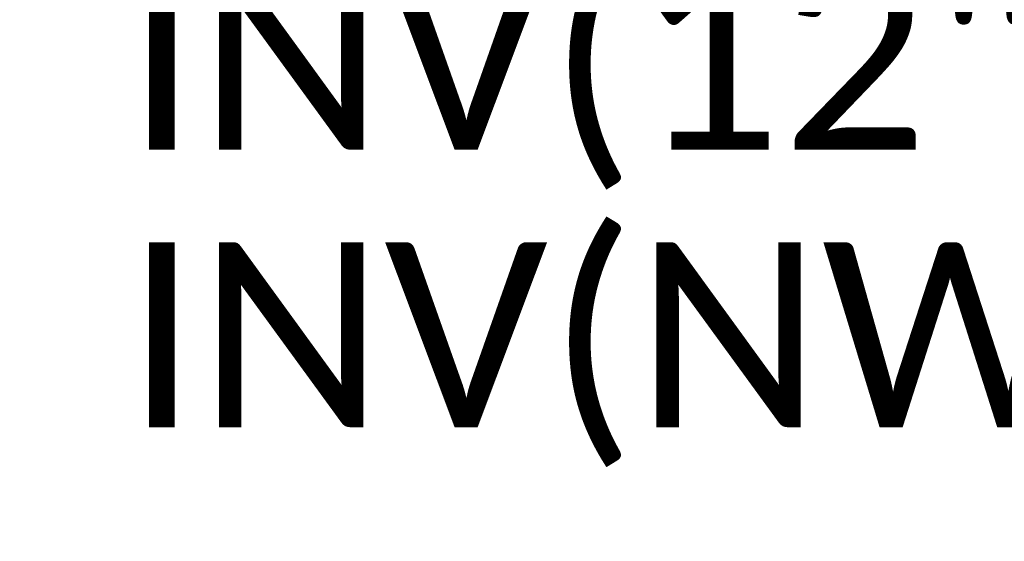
# Model space of a CAD drawing. Extents: x 413123 to 1465301, y 377724 to 504150.
# Tile 106 of 256: x 1463421 to 1463436, y 433151 to 433159. Entities that reach past the tile are written whole.
import ezdxf

# ---------------------------------------------------------------- set-up
doc = ezdxf.new("R2010")
doc.units = 0
doc.header["$MEASUREMENT"] = 0
for name, pattern in [('DGN Style 1', [8.732639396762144, 0.01453018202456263, -8.71810921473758]), ('DGN Style 3', [20.34225483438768, 14.53018202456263, -5.812072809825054]), ('teleex', [0])]:
    doc.linetypes.add(name, pattern=pattern)
for name, color, linetype, lineweight in [('DR_X_Text', 7, 'Continuous', 0), ('PV_X_Curb', 120, 'DGN Style 1', 0), ('PV_X_EOP', 7, 'DGN Style 3', 0), ('UT_X_Telecom', 30, 'teleex', 0)]:
    doc.layers.add(name, color=color, linetype=linetype, lineweight=lineweight)
doc.styles.add('X_Straight-Normal LS 0.50', font='calibril.ttf', dxfattribs={"height": 0.13999972})

msp = doc.modelspace()

# ---------------------------------------------------------------- linework, layer by layer
at = {"layer": 'PV_X_Curb'}
for points, knots in [([(1463694.730807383, 433042.1012902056, 573.2000085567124), (1463688.122071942, 433044.6665198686, 573.2117681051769), (1463681.5133365, 433047.2317495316, 573.2235276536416), (1463674.904601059, 433049.7969791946, 573.2352872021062), (1463669.906627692, 433051.7384291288, 573.2422034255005), (1463664.908654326, 433053.679879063, 573.249119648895), (1463659.910680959, 433055.6213289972, 573.2560358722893), (1463659.31440991, 433055.8530469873, 573.3282538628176), (1463658.718138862, 433056.0847649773, 573.400471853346), (1463658.121867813, 433056.3164829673, 573.4726898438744), (1463656.811811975, 433056.8455353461, 573.4691755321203), (1463655.501756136, 433057.3745877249, 573.4656612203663), (1463654.191700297, 433057.9036401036, 573.4621469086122), (1463647.078403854, 433060.7016199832, 573.4311409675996), (1463639.965107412, 433063.4995998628, 573.4001350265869), (1463632.851810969, 433066.2975797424, 573.3691290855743), (1463626.603526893, 433068.7760307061, 573.3262890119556), (1463620.355242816, 433071.25448167, 573.2834489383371), (1463614.10695874, 433073.7329326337, 573.2406088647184), (1463606.821724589, 433076.5483492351, 573.1778320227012), (1463599.536490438, 433079.3637658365, 573.1150551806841), (1463592.251256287, 433082.1791824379, 573.052278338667), (1463585.048675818, 433085.0513616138, 572.9767093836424), (1463577.846095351, 433087.9235407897, 572.901140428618), (1463570.643514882, 433090.7957199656, 572.8255714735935), (1463568.520856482, 433091.6009161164, 572.8136526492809), (1463566.398198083, 433092.4061122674, 572.8017338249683), (1463564.275539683, 433093.2113084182, 572.7898150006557), (1463563.658286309, 433093.4932407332, 572.723361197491), (1463563.041032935, 433093.7751730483, 572.6569073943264), (1463562.423779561, 433094.0571053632, 572.5904535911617), (1463557.897842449, 433095.8076798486, 572.5495712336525), (1463553.371905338, 433097.5582543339, 572.5086888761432), (1463548.845968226, 433099.3088288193, 572.4678065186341), (1463541.746736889, 433102.0973839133, 572.4116307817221), (1463534.647505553, 433104.8859390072, 572.3554550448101), (1463527.548274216, 433107.6744941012, 572.2992793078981), (1463527.099574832, 433107.8541490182, 572.3819727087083), (1463526.650875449, 433108.0338039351, 572.4646661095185), (1463526.202176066, 433108.2134588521, 572.5473595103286), (1463518.442801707, 433111.2934591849, 572.5872886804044), (1463510.683427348, 433114.3734595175, 572.6272178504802), (1463502.924052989, 433117.4534598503, 572.6671470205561), (1463495.101662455, 433120.5759616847, 572.6180249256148), (1463487.279271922, 433123.6984635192, 572.5689028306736), (1463479.456881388, 433126.8209653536, 572.5197807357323), (1463474.540841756, 433128.7396558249, 572.5305568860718), (1463469.624802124, 433130.6583462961, 572.5413330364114), (1463464.708762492, 433132.5770367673, 572.5521091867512), (1463464.15178183, 433132.7738995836, 572.4839343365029), (1463463.594801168, 433132.9707623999, 572.4157594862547), (1463463.037820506, 433133.1676252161, 572.3475846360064), (1463455.395093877, 433136.1460172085, 572.2965798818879), (1463447.752367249, 433139.1244092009, 572.2455751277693), (1463440.10964062, 433142.1028011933, 572.1945703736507), (1463439.463345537, 433142.3911085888, 572.2249332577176), (1463438.817050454, 433142.6794159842, 572.2552961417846), (1463438.170755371, 433142.9677233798, 572.2856590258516), (1463431.589276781, 433145.5431962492, 572.3185177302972), (1463425.007798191, 433148.1186691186, 572.351376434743), (1463418.4263196, 433150.6941419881, 572.3842351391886), (1463413.565512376, 433152.6091060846, 572.3506952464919), (1463408.704705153, 433154.5240701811, 572.3171553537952), (1463403.843897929, 433156.4390342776, 572.2836154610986), (1463402.295983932, 433157.0721267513, 572.2966227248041), (1463400.748069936, 433157.7052192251, 572.3096299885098), (1463399.20015594, 433158.3383116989, 572.3226372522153), (1463398.571326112, 433158.6030358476, 572.2531442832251), (1463397.942496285, 433158.8677599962, 572.1836513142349), (1463397.313666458, 433159.1324841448, 572.1141583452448), (1463389.499427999, 433162.1494767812, 572.1431257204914), (1463381.68518954, 433165.1664694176, 572.172093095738), (1463373.87095108, 433168.1834620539, 572.2010604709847), (1463373.202610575, 433168.4242856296, 572.2485422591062), (1463372.53427007, 433168.6651092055, 572.2960240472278), (1463371.865929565, 433168.9059327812, 572.3435058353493), (1463366.852918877, 433170.8940812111, 572.309207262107), (1463361.839908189, 433172.882229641, 572.2749086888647), (1463356.826897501, 433174.8703780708, 572.2406101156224), (1463350.263613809, 433177.4130764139, 572.2105829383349), (1463343.700330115, 433179.955774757, 572.1805557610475), (1463337.137046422, 433182.4984731, 572.1505285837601), (1463332.732110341, 433184.1753668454, 572.1399057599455), (1463328.327174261, 433185.8522605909, 572.129282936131), (1463323.922238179, 433187.5291543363, 572.1186601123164), (1463323.550514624, 433187.6736224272, 572.0672464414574), (1463323.17879107, 433187.8180905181, 572.0158327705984), (1463322.807067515, 433187.9625586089, 571.9644190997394), (1463314.242457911, 433191.4677850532, 571.9189611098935), (1463305.677848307, 433194.9730114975, 571.8735031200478), (1463297.113238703, 433198.4782379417, 571.8280451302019), (1463296.447798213, 433198.6498683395, 571.8729159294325), (1463295.782357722, 433198.8214987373, 571.917786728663), (1463295.116917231, 433198.9931291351, 571.9626575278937), (1463288.43623397, 433201.6173953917, 571.9595616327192), (1463281.755550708, 433204.2416616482, 571.9564657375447), (1463275.074867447, 433206.8659279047, 571.9533698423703), (1463270.698621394, 433208.5836220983, 571.955071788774), (1463266.322375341, 433210.3013162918, 571.9567737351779), (1463261.946129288, 433212.0190104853, 571.9584756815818), (1463261.255964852, 433212.2907585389, 571.8814296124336), (1463260.565800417, 433212.5625065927, 571.8043835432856), (1463259.875635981, 433212.8342546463, 571.7273374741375), (1463253.221984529, 433215.4661261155, 571.684237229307), (1463246.568333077, 433218.0979975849, 571.6411369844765), (1463239.914681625, 433220.7298690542, 571.5980367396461), (1463232.697418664, 433223.5591135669, 571.584901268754), (1463225.480155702, 433226.3883580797, 571.5717657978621), (1463218.262892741, 433229.2176025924, 571.5586303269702), (1463212.689928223, 433231.3845503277, 571.501804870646), (1463207.116963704, 433233.5514980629, 571.4449794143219), (1463201.543999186, 433235.7184457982, 571.3881539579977), (1463197.702392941, 433237.2969398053, 571.3824755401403), (1463193.860786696, 433238.8754338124, 571.376797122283), (1463190.01918045, 433240.4539278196, 571.3711187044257), (1463189.420555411, 433240.6641899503, 571.4587546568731), (1463188.821930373, 433240.874452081, 571.5463906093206), (1463188.223305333, 433241.0847142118, 571.6340265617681), (1463185.054584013, 433242.3131517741, 571.6250500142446), (1463181.885862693, 433243.5415893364, 571.6160734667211), (1463178.717141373, 433244.7700268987, 571.6070969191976), (1463171.181422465, 433247.7347391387, 571.5342143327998), (1463163.645703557, 433250.6994513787, 571.4613317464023), (1463156.10998465, 433253.6641636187, 571.3884491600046), (1463148.761307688, 433256.5197229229, 571.322577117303), (1463141.412630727, 433259.3752822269, 571.2567050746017), (1463134.063953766, 433262.2308415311, 571.1908330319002), (1463126.984343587, 433264.9936274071, 571.2120531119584), (1463119.904733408, 433267.756413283, 571.2332731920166), (1463112.82512323, 433270.519199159, 571.2544932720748), (1463106.948373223, 433272.8554993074, 571.272380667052), (1463101.071623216, 433275.1917994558, 571.290268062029), (1463095.19487321, 433277.5280996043, 571.3081554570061), (1463087.382378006, 433280.5556578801, 571.2445784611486), (1463079.569882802, 433283.583216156, 571.1810014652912), (1463071.757387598, 433286.6107744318, 571.1174244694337), (1463067.011834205, 433288.4980060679, 571.0790224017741), (1463062.266280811, 433290.385237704, 571.0406203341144), (1463057.520727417, 433292.27246934, 571.0022182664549), (1463052.596696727, 433294.1302708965, 570.9741905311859), (1463047.672666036, 433295.988072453, 570.946162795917), (1463042.748635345, 433297.8458740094, 570.9181350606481), (1463040.996474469, 433298.028892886, 570.6600759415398), (1463037.884741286, 433298.0614564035, 570.3732611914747), (1463033.533792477, 433297.4811137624, 570.213053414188), (1463028.578927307, 433295.8351240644, 570.8846791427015), (1463025.750437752, 433293.3300609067, 570.5443428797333), (1463024.222435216, 433291.00068514, 570.5092220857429), (1463023.412434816, 433289.7658735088, 570.490604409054), (1463022.602434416, 433288.5310618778, 570.4719867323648), (1463021.792434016, 433287.2962502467, 570.4533690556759), (1463021.001432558, 433285.3732457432, 570.5012869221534), (1463020.2104311, 433283.4502412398, 570.549204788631), (1463019.419429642, 433281.5272367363, 570.5971226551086), (1463018.531487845, 433279.3825151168, 570.6481372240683), (1463017.643546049, 433277.2377934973, 570.6991517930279), (1463016.755604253, 433275.0930718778, 570.7501663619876), (1463014.741467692, 433270.0950215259, 570.9656913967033), (1463012.727331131, 433265.096971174, 571.181216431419), (1463010.71319457, 433260.0989208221, 571.3967414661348)], [0, 0, 0, 0, 0.01923076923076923, 0.01923076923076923, 0.01923076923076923, 0.03846153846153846, 0.03846153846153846, 0.03846153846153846, 0.05769230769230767, 0.05769230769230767, 0.05769230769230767, 0.07692307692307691, 0.07692307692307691, 0.07692307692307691, 0.09615384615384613, 0.09615384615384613, 0.09615384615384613, 0.1153846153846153, 0.1153846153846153, 0.1153846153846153, 0.1346153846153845, 0.1346153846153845, 0.1346153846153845, 0.1538461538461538, 0.1538461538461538, 0.1538461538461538, 0.1730769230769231, 0.1730769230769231, 0.1730769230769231, 0.1923076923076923, 0.1923076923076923, 0.1923076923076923, 0.2115384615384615, 0.2115384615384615, 0.2115384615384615, 0.2307692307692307, 0.2307692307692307, 0.2307692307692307, 0.25, 0.25, 0.25, 0.269230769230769, 0.269230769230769, 0.269230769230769, 0.2884615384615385, 0.2884615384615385, 0.2884615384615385, 0.3076923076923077, 0.3076923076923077, 0.3076923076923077, 0.3269230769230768, 0.3269230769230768, 0.3269230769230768, 0.3461538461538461, 0.3461538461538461, 0.3461538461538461, 0.3653846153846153, 0.3653846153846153, 0.3653846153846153, 0.3846153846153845, 0.3846153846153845, 0.3846153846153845, 0.4038461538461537, 0.4038461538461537, 0.4038461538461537, 0.423076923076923, 0.423076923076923, 0.423076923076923, 0.4423076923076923, 0.4423076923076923, 0.4423076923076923, 0.4615384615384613, 0.4615384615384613, 0.4615384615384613, 0.4807692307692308, 0.4807692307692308, 0.4807692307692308, 0.5, 0.5, 0.5, 0.5192307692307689, 0.5192307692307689, 0.5192307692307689, 0.538461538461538, 0.538461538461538, 0.538461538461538, 0.5576923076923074, 0.5576923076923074, 0.5576923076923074, 0.576923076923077, 0.576923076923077, 0.576923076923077, 0.5961538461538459, 0.5961538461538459, 0.5961538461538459, 0.6153846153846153, 0.6153846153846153, 0.6153846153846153, 0.6346153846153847, 0.6346153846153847, 0.6346153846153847, 0.6538461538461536, 0.6538461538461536, 0.6538461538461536, 0.673076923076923, 0.673076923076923, 0.673076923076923, 0.6923076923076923, 0.6923076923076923, 0.6923076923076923, 0.7115384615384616, 0.7115384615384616, 0.7115384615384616, 0.7307692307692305, 0.7307692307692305, 0.7307692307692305, 0.7499999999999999, 0.7499999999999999, 0.7499999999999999, 0.7692307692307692, 0.7692307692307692, 0.7692307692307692, 0.7884615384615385, 0.7884615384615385, 0.7884615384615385, 0.8076923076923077, 0.8076923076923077, 0.8076923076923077, 0.826923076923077, 0.826923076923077, 0.826923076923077, 0.846153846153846, 0.846153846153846, 0.846153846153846, 0.8653846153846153, 0.8653846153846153, 0.8653846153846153, 0.8846153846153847, 0.8846153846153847, 0.8846153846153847, 0.9038461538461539, 0.9038461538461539, 0.9038461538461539, 0.9087225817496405, 0.9125585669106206, 0.9159702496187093, 0.9230769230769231, 0.9230769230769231, 0.9230769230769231, 0.9423076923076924, 0.9423076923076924, 0.9423076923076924, 0.9615384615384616, 0.9615384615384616, 0.9615384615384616, 0.9807692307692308, 0.9807692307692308, 0.9807692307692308, 1, 1, 1, 1]), ([(1464212.130625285, 432930.1921386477, 574.8569475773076), (1464211.309927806, 432926.6717508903, 574.8043550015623), (1464208.620583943, 432919.4336842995, 574.59247811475), (1464203.942792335, 432911.4759950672, 574.9755149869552), (1464198.528113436, 432907.065000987, 574.3013993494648), (1464195.129930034, 432904.9843538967, 574.1567793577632), (1464190.424056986, 432902.8821727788, 574.9491376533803), (1464184.484657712, 432901.1540257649, 574.5405969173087), (1464177.178004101, 432901.5982480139, 574.618938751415), (1464172.360644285, 432902.5498269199, 574.540636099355), (1464170.098213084, 432903.4430988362, 574.5563680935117), (1464162.859082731, 432906.3013125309, 574.606705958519), (1464155.619952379, 432909.1595262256, 574.6570438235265), (1464148.380822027, 432912.0177399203, 574.7073816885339), (1464141.151301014, 432914.8902431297, 574.7073216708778), (1464133.92178, 432917.7627463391, 574.7072616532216), (1464126.692258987, 432920.6352495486, 574.7072016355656), (1464118.299673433, 432923.8963305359, 574.7083911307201), (1464109.907087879, 432927.1574115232, 574.7095806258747), (1464101.514502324, 432930.4184925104, 574.7107701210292), (1464094.565360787, 432933.130540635, 574.7407559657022), (1464087.61621925, 432935.8425887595, 574.7707418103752), (1464080.667077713, 432938.554636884, 574.8007276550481), (1464073.934937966, 432941.2263393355, 574.8213669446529), (1464067.202798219, 432943.898041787, 574.8420062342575), (1464060.470658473, 432946.5697442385, 574.8626455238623), (1464057.576627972, 432947.7186628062, 574.8432796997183), (1464054.682597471, 432948.8675813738, 574.8239138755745), (1464051.788566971, 432950.0164999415, 574.8045480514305), (1464048.178118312, 432951.4627468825, 574.7485807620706), (1464044.567669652, 432952.9089938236, 574.6926134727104), (1464040.957220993, 432954.3552407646, 574.6366461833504), (1464036.026248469, 432956.2655431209, 574.6576247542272), (1464031.095275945, 432958.1758454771, 574.6786033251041), (1464026.164303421, 432960.0861478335, 574.6995818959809), (1464025.481248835, 432960.3621999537, 574.7846270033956), (1464024.798194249, 432960.6382520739, 574.8696721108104), (1464024.115139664, 432960.9143041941, 574.9547172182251), (1464019.953009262, 432962.5411523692, 574.9621940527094), (1464015.790878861, 432964.1680005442, 574.9696708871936), (1464011.628748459, 432965.7948487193, 574.977147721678), (1464011.04864364, 432966.0149524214, 574.8862879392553), (1464010.46853882, 432966.2350561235, 574.7954281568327), (1464009.888434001, 432966.4551598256, 574.7045683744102), (1464003.274891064, 432969.0729880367, 574.7150542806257), (1463996.661348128, 432971.6908162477, 574.7255401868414), (1463990.047805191, 432974.3086444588, 574.736026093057), (1463988.669673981, 432974.8809759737, 574.7338566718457), (1463987.29154277, 432975.4533074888, 574.7316872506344), (1463985.91341156, 432976.0256390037, 574.7295178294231), (1463985.302306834, 432976.2580753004, 574.8215004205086), (1463984.691202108, 432976.4905115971, 574.9134830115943), (1463984.080097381, 432976.7229478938, 575.0054656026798), (1463979.817419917, 432978.3858828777, 575.0066354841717), (1463975.554742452, 432980.0488178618, 575.0078053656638), (1463971.292064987, 432981.7117528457, 575.0089752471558), (1463963.356387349, 432984.9149377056, 575.0146263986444), (1463955.420709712, 432988.1181225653, 575.0202775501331), (1463947.485032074, 432991.3213074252, 575.0259287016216), (1463941.290077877, 432993.6868748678, 575.0083102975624), (1463935.095123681, 432996.0524423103, 574.990691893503), (1463928.900169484, 432998.4180097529, 574.9730734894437), (1463921.313287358, 433001.3706240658, 574.974915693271), (1463913.726405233, 433004.3232383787, 574.9767578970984), (1463906.139523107, 433007.2758526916, 574.9786001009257), (1463898.560596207, 433010.2391392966, 574.9626699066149), (1463890.981669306, 433013.2024259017, 574.9467397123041), (1463883.402742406, 433016.1657125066, 574.9308095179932), (1463881.345594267, 433016.9902447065, 574.9117253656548), (1463879.288446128, 433017.8147769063, 574.8926412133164), (1463877.231297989, 433018.6393091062, 574.8735570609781), (1463876.686567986, 433018.90836837, 574.7907628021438), (1463876.141837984, 433019.1774276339, 574.7079685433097), (1463875.597107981, 433019.4464868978, 574.6251742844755), (1463866.491552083, 433023.0102079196, 574.5286453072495), (1463857.385996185, 433026.5739289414, 574.4321163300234), (1463848.280440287, 433030.1376499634, 574.3355873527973), (1463842.273435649, 433032.5433451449, 574.290891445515), (1463836.26643101, 433034.9490403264, 574.2461955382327), (1463830.259426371, 433037.354735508, 574.2014996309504), (1463827.706954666, 433038.3596743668, 574.2016278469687), (1463825.154482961, 433039.3646132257, 574.2017560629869), (1463822.602011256, 433040.3695520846, 574.2018842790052), (1463822.273060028, 433040.5216812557, 574.2449460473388), (1463821.9441088, 433040.673810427, 574.2880078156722), (1463821.615157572, 433040.8259395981, 574.3310695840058), (1463814.081882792, 433043.8160048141, 574.2658061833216), (1463806.548608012, 433046.8060700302, 574.2005427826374), (1463799.015333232, 433049.7961352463, 574.1352793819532), (1463790.881392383, 433052.9784830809, 574.0409375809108), (1463782.747451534, 433056.1608309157, 573.9465957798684), (1463774.613510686, 433059.3431787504, 573.8522539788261), (1463767.30279864, 433062.1866842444, 573.7907467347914), (1463759.992086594, 433065.0301897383, 573.7292394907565), (1463752.681374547, 433067.8736952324, 573.6677322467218), (1463745.746627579, 433070.6484046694, 573.6115134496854), (1463738.81188061, 433073.4231141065, 573.5552946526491), (1463731.877133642, 433076.1978235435, 573.4990758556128), (1463723.920721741, 433079.269784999, 573.4558768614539), (1463715.96430984, 433082.3417464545, 573.412677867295), (1463708.007897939, 433085.4137079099, 573.3694788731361), (1463699.705494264, 433088.6982952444, 573.2960693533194), (1463691.40309059, 433091.9828825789, 573.2226598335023), (1463683.100686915, 433095.2674699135, 573.1492503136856), (1463675.369218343, 433098.3176278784, 573.0764007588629), (1463667.637749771, 433101.3677858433, 573.0035512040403), (1463659.906281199, 433104.4179438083, 572.9307016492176), (1463654.180695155, 433106.6960611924, 572.8929602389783), (1463648.455109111, 433108.9741785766, 572.855218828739), (1463642.729523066, 433111.2522959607, 572.8174774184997), (1463634.990870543, 433114.2968556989, 572.7735525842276), (1463627.252218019, 433117.3414154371, 572.7296277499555), (1463619.513565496, 433120.3859751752, 572.6857029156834), (1463610.349498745, 433123.93395352, 572.6620255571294), (1463601.185431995, 433127.4819318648, 572.6383481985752), (1463592.021365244, 433131.0299102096, 572.6146708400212), (1463584.379899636, 433134.0860580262, 572.5703305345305), (1463576.738434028, 433137.1422058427, 572.5259902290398), (1463569.096968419, 433140.1983536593, 572.4816499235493), (1463560.424944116, 433143.6374746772, 572.4263088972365), (1463551.752919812, 433147.0765956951, 572.3709678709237), (1463543.080895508, 433150.5157167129, 572.315626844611), (1463535.024004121, 433153.6725581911, 572.2917231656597), (1463526.967112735, 433156.8293996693, 572.2678194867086), (1463518.910221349, 433159.9862411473, 572.2439158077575), (1463505.273646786, 433165.3724393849, 572.2223349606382), (1463491.637072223, 433170.7586376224, 572.2007541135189), (1463478.00049766, 433176.1448358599, 572.1791732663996), (1463470.02998399, 433179.2607996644, 572.1634328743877), (1463462.05947032, 433182.3767634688, 572.1476924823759), (1463454.08895665, 433185.4927272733, 572.1319520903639), (1463447.976240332, 433187.9013968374, 572.1084402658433), (1463441.863524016, 433190.3100664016, 572.084928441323), (1463435.750807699, 433192.7187359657, 572.0614166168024), (1463430.533446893, 433194.7109056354, 572.0246570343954), (1463425.316086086, 433196.703075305, 571.9878974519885), (1463420.098725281, 433198.6952449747, 571.9511378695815), (1463420.088321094, 433198.7497997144, 571.9601351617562), (1463420.077916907, 433198.804354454, 571.9691324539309), (1463420.067512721, 433198.8589091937, 571.9781297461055)], [0, 0, 0, 0, 0.004233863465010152, 0.009367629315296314, 0.01063404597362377, 0.01259545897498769, 0.01409081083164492, 0.01684419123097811, 0.01986488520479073, 0.02272727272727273, 0.02272727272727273, 0.02272727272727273, 0.04545454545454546, 0.04545454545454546, 0.04545454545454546, 0.06818181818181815, 0.06818181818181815, 0.06818181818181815, 0.09090909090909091, 0.09090909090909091, 0.09090909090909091, 0.1136363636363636, 0.1136363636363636, 0.1136363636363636, 0.1363636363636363, 0.1363636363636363, 0.1363636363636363, 0.159090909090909, 0.159090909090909, 0.159090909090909, 0.1818181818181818, 0.1818181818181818, 0.1818181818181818, 0.2045454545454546, 0.2045454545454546, 0.2045454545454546, 0.2272727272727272, 0.2272727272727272, 0.2272727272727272, 0.2499999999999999, 0.2499999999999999, 0.2499999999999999, 0.2727272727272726, 0.2727272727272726, 0.2727272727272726, 0.2954545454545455, 0.2954545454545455, 0.2954545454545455, 0.3181818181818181, 0.3181818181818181, 0.3181818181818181, 0.3409090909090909, 0.3409090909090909, 0.3409090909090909, 0.3636363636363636, 0.3636363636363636, 0.3636363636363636, 0.3863636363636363, 0.3863636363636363, 0.3863636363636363, 0.4090909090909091, 0.4090909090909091, 0.4090909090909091, 0.4318181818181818, 0.4318181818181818, 0.4318181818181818, 0.4545454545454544, 0.4545454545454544, 0.4545454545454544, 0.4772727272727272, 0.4772727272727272, 0.4772727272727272, 0.4999999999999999, 0.4999999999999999, 0.4999999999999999, 0.5227272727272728, 0.5227272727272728, 0.5227272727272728, 0.5454545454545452, 0.5454545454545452, 0.5454545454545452, 0.5681818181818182, 0.5681818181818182, 0.5681818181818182, 0.5909090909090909, 0.5909090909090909, 0.5909090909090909, 0.6136363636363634, 0.6136363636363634, 0.6136363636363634, 0.6363636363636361, 0.6363636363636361, 0.6363636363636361, 0.6590909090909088, 0.6590909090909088, 0.6590909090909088, 0.6818181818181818, 0.6818181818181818, 0.6818181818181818, 0.7045454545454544, 0.7045454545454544, 0.7045454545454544, 0.7272727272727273, 0.7272727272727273, 0.7272727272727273, 0.75, 0.75, 0.75, 0.7727272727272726, 0.7727272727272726, 0.7727272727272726, 0.7954545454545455, 0.7954545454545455, 0.7954545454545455, 0.8181818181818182, 0.8181818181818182, 0.8181818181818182, 0.8409090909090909, 0.8409090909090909, 0.8409090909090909, 0.8636363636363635, 0.8636363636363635, 0.8636363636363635, 0.8863636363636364, 0.8863636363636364, 0.8863636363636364, 0.9090909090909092, 0.9090909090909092, 0.9090909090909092, 0.9318181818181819, 0.9318181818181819, 0.9318181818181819, 0.9545454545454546, 0.9545454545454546, 0.9545454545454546, 0.9772727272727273, 0.9772727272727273, 0.9772727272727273, 1, 1, 1, 1])]:
    msp.add_open_spline(points, degree=3, knots=knots, dxfattribs=at)
at = {"layer": 'PV_X_EOP'}
for points, knots in [([(1463695.37345491, 433042.3269481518, 573.2056029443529), (1463695.118355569, 433042.4173281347, 573.1929567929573), (1463694.863256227, 433042.5077081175, 573.1803106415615), (1463694.608156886, 433042.5980881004, 573.1676644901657), (1463688.127196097, 433045.133574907, 573.1638691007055), (1463681.646235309, 433047.6690617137, 573.1600737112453), (1463675.165274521, 433050.2045485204, 573.1562783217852), (1463668.255959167, 433052.9440202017, 573.1540820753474), (1463661.346643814, 433055.6834918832, 573.1518858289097), (1463654.437328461, 433058.4229635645, 573.149689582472), (1463647.338400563, 433061.2071824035, 573.1301154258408), (1463640.239472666, 433063.9914012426, 573.1105412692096), (1463633.140544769, 433066.7756200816, 573.0909671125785), (1463626.823799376, 433069.2202639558, 573.0453158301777), (1463620.507053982, 433071.6649078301, 572.999664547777), (1463614.190308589, 433074.1095517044, 572.9540132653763), (1463606.930945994, 433076.9629614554, 572.8967218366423), (1463599.671583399, 433079.8163712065, 572.8394304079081), (1463592.412220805, 433082.6697809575, 572.7821389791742), (1463585.208613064, 433085.5359198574, 572.7224006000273), (1463578.005005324, 433088.4020587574, 572.6626622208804), (1463570.801397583, 433091.2681976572, 572.6029238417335), (1463563.539543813, 433094.1288766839, 572.5195568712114), (1463556.277690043, 433096.9895557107, 572.4361899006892), (1463549.015836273, 433099.8502347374, 572.3528229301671), (1463541.464235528, 433102.896740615, 572.3143753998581), (1463533.912634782, 433105.9432464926, 572.2759278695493), (1463526.361034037, 433108.9897523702, 572.2374803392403), (1463524.510466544, 433109.6486739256, 572.222419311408), (1463522.659899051, 433110.307595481, 572.2073582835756), (1463520.809331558, 433110.9665170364, 572.1922972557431), (1463520.996148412, 433111.478044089, 572.2051758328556), (1463521.182965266, 433111.9895711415, 572.2180544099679), (1463521.36978212, 433112.5010981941, 572.2309329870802), (1463520.520611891, 433112.8412018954, 572.2365752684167), (1463519.671441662, 433113.1813055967, 572.2422175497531), (1463518.822271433, 433113.5214092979, 572.2478598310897), (1463518.644435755, 433113.0349413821, 572.2388127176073), (1463518.466600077, 433112.5484734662, 572.229765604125), (1463518.288764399, 433112.0620055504, 572.2207184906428), (1463514.835464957, 433113.4033588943, 572.2367800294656), (1463511.382165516, 433114.7447122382, 572.2528415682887), (1463507.928866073, 433116.0860655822, 572.2689031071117), (1463493.594865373, 433121.7420238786, 572.2482959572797), (1463479.260864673, 433127.3979821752, 572.2276888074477), (1463464.926863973, 433133.0539404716, 572.2070816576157), (1463449.455525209, 433139.0728186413, 572.1640707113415), (1463433.984186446, 433145.0916968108, 572.1210597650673), (1463418.512847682, 433151.1105749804, 572.0780488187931), (1463413.328996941, 433153.1553309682, 572.0135393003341), (1463408.145146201, 433155.200086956, 571.9490297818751), (1463402.961295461, 433157.2448429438, 571.8845202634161), (1463403.132465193, 433157.7716799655, 571.9190447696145), (1463403.303634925, 433158.2985169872, 571.953569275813), (1463403.474804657, 433158.825354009, 571.9880937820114), (1463402.600267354, 433159.1613721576, 571.9863420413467), (1463401.725730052, 433159.4973903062, 571.984590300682), (1463400.851192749, 433159.8334084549, 571.9828385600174), (1463400.653049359, 433159.3552482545, 571.9439093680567), (1463400.454905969, 433158.8770880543, 571.9049801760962), (1463400.256762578, 433158.3989278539, 571.8660509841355), (1463399.322085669, 433158.774478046, 571.9116587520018), (1463398.387408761, 433159.150028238, 571.9572665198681), (1463397.452731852, 433159.5255784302, 572.0028742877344), (1463389.04126259, 433162.8168634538, 571.9920574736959), (1463380.629793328, 433166.1081484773, 571.9812406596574), (1463372.218324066, 433169.3994335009, 571.9704238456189), (1463367.156032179, 433171.3851717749, 571.9528553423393), (1463362.093740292, 433173.370910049, 571.9352868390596), (1463357.031448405, 433175.3566483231, 571.91771833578), (1463350.485608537, 433177.9162151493, 571.9032139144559), (1463343.93976867, 433180.4757819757, 571.8887094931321), (1463337.393928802, 433183.0353488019, 571.8742050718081), (1463332.955818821, 433184.7683232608, 571.8612483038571), (1463328.517708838, 433186.5012977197, 571.8482915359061), (1463324.079598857, 433188.2342721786, 571.835334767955), (1463307.834725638, 433194.592922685, 571.7755947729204), (1463291.58985242, 433200.9515731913, 571.7158547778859), (1463275.344979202, 433207.3102236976, 571.6561147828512), (1463270.255842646, 433209.3105723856, 571.6395679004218), (1463265.16670609, 433211.3109210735, 571.6230210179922), (1463260.077569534, 433213.3112697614, 571.6064741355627), (1463253.452444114, 433215.9179517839, 571.5595870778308), (1463246.827318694, 433218.5246338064, 571.5127000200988), (1463240.202193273, 433221.1313158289, 571.4658129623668), (1463232.962477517, 433223.9732301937, 571.4532933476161), (1463225.722761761, 433226.8151445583, 571.4407737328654), (1463218.483046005, 433229.6570589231, 571.4282541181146), (1463212.90690448, 433231.8646312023, 571.4088467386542), (1463207.330762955, 433234.0722034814, 571.3894393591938), (1463201.754621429, 433236.2797757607, 571.3700319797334), (1463194.142429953, 433239.2572758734, 571.3409586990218), (1463186.530238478, 433242.2347759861, 571.3118854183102), (1463178.918047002, 433245.2122760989, 571.2828121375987), (1463169.428496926, 433248.9128530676, 571.1919051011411), (1463159.93894685, 433252.6134300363, 571.1009980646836), (1463150.449396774, 433256.314007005, 571.0100910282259), (1463145.077359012, 433258.4557943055, 570.9673048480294), (1463139.70532125, 433260.5975816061, 570.9245186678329), (1463134.333283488, 433262.7393689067, 570.8817324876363), (1463132.297653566, 433263.5246301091, 570.8037126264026), (1463130.262023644, 433264.3098913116, 570.7256927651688), (1463128.226393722, 433265.0951525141, 570.6476729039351), (1463128.413443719, 433265.4813551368, 570.6980714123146), (1463128.600493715, 433265.8675577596, 570.748469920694), (1463128.787543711, 433266.2537603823, 570.7988684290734), (1463127.919822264, 433266.676285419, 570.7925938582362), (1463127.052100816, 433267.0988104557, 570.786319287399), (1463126.184379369, 433267.5213354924, 570.7800447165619), (1463126.004706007, 433267.0870623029, 570.7088488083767), (1463125.825032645, 433266.6527891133, 570.6376529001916), (1463125.645359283, 433266.2185159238, 570.5664569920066), (1463121.458270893, 433267.8591123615, 570.6667666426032), (1463117.271182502, 433269.4997087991, 570.7670762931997), (1463113.084094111, 433271.1403052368, 570.8673859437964), (1463107.189564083, 433273.4271367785, 570.8747985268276), (1463101.295034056, 433275.7139683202, 570.8822111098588), (1463095.400504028, 433278.0007998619, 570.88962369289), (1463087.576983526, 433281.0591137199, 570.8606773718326), (1463079.753463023, 433284.117427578, 570.8317310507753), (1463071.92994252, 433287.175741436, 570.8027847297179), (1463067.216062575, 433289.0371870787, 570.7609532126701), (1463062.502182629, 433290.8986327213, 570.7191216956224), (1463057.788302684, 433292.7600783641, 570.6772901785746), (1463055.438489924, 433293.6549933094, 570.597871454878), (1463053.088677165, 433294.5499082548, 570.5184527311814), (1463050.738864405, 433295.4448232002, 570.4390340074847), (1463050.919405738, 433295.974786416, 570.493206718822), (1463051.099947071, 433296.5047496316, 570.547379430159), (1463051.280488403, 433297.0347128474, 570.6015521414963), (1463050.479713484, 433297.3478403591, 570.5996470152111), (1463049.678938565, 433297.660967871, 570.5977418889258), (1463048.878163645, 433297.9740953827, 570.5958367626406), (1463048.616684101, 433297.4827268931, 570.554312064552), (1463048.355204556, 433296.9913584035, 570.5127873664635), (1463048.093725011, 433296.499989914, 570.471262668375), (1463046.16244202, 433297.1796919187, 570.4532430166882), (1463044.231159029, 433297.8593939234, 570.4352233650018), (1463042.299876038, 433298.5390959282, 570.4172037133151), (1463040.683227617, 433298.6270722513, 570.3881765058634), (1463037.665619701, 433298.5647521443, 570.3323767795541), (1463033.387011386, 433297.9238663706, 570.2772123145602), (1463028.240821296, 433296.3164198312, 570.1397972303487), (1463025.314393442, 433293.7317706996, 570.0019896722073), (1463023.773730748, 433291.3674614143, 569.9858104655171), (1463022.862373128, 433289.9688870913, 569.9762398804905), (1463021.951015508, 433288.5703127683, 569.966669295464), (1463021.039657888, 433287.1717384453, 569.9570987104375)], [0, 0, 0, 0, 0.02083333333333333, 0.02083333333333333, 0.02083333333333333, 0.04166666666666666, 0.04166666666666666, 0.04166666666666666, 0.06249999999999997, 0.06249999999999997, 0.06249999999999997, 0.08333333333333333, 0.08333333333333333, 0.08333333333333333, 0.1041666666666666, 0.1041666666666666, 0.1041666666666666, 0.1249999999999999, 0.1249999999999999, 0.1249999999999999, 0.1458333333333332, 0.1458333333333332, 0.1458333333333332, 0.1666666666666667, 0.1666666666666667, 0.1666666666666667, 0.1875, 0.1875, 0.1875, 0.2083333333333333, 0.2083333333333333, 0.2083333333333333, 0.2291666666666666, 0.2291666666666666, 0.2291666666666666, 0.2499999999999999, 0.2499999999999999, 0.2499999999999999, 0.2708333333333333, 0.2708333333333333, 0.2708333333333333, 0.2916666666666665, 0.2916666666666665, 0.2916666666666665, 0.3125, 0.3125, 0.3125, 0.3333333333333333, 0.3333333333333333, 0.3333333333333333, 0.3541666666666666, 0.3541666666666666, 0.3541666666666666, 0.375, 0.375, 0.375, 0.3958333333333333, 0.3958333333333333, 0.3958333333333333, 0.4166666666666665, 0.4166666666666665, 0.4166666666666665, 0.4374999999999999, 0.4374999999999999, 0.4374999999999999, 0.4583333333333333, 0.4583333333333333, 0.4583333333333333, 0.4791666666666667, 0.4791666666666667, 0.4791666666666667, 0.4999999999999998, 0.4999999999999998, 0.4999999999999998, 0.5208333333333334, 0.5208333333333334, 0.5208333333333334, 0.5416666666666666, 0.5416666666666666, 0.5416666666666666, 0.5624999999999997, 0.5624999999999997, 0.5624999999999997, 0.5833333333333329, 0.5833333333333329, 0.5833333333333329, 0.6041666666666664, 0.6041666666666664, 0.6041666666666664, 0.625, 0.625, 0.625, 0.6458333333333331, 0.6458333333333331, 0.6458333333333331, 0.6666666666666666, 0.6666666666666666, 0.6666666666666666, 0.6875, 0.6875, 0.6875, 0.7083333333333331, 0.7083333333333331, 0.7083333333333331, 0.7291666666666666, 0.7291666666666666, 0.7291666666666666, 0.75, 0.75, 0.75, 0.7708333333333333, 0.7708333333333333, 0.7708333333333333, 0.7916666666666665, 0.7916666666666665, 0.7916666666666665, 0.8125, 0.8125, 0.8125, 0.8333333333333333, 0.8333333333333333, 0.8333333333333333, 0.8541666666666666, 0.8541666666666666, 0.8541666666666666, 0.875, 0.875, 0.875, 0.8958333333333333, 0.8958333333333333, 0.8958333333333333, 0.9166666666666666, 0.9166666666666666, 0.9166666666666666, 0.9375, 0.9375, 0.9375, 0.9583333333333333, 0.9583333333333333, 0.9583333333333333, 0.9631710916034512, 0.9674286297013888, 0.9713421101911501, 0.9791666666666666, 0.9791666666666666, 0.9791666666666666, 1, 1, 1, 1]), ([(1464214.200372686, 432930.0125938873, 574.6750505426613), (1464213.214898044, 432926.361571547, 574.6554390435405), (1464210.335317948, 432919.1136593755, 574.599029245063), (1464204.815820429, 432909.1018665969, 574.3565281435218), (1464195.494840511, 432902.6681098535, 574.2832162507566), (1464186.151923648, 432899.5681180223, 574.3579811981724), (1464179.771464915, 432899.4143722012, 574.2952422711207), (1464176.994920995, 432899.668020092, 574.2613856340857), (1464177.044937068, 432900.1320857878, 574.246040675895), (1464177.09495314, 432900.5961514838, 574.2306957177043), (1464177.144969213, 432901.0602171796, 574.2153507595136), (1464175.927058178, 432901.3040810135, 574.2430371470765), (1464174.709147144, 432901.5479448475, 574.2707235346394), (1464173.491236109, 432901.7918086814, 574.2984099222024), (1464172.308644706, 432902.1755399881, 574.3005170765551), (1464171.126053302, 432902.5592712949, 574.3026242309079), (1464169.943461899, 432902.9430026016, 574.3047313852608), (1464162.723370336, 432905.8427434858, 574.3155121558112), (1464155.503278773, 432908.7424843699, 574.3262929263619), (1464148.28318721, 432911.642225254, 574.3370736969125), (1464140.963550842, 432914.5045510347, 574.3540033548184), (1464133.643914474, 432917.3668768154, 574.3709330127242), (1464126.324278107, 432920.229202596, 574.3878626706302), (1464117.99499256, 432923.5208416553, 574.3850035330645), (1464109.665707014, 432926.8124807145, 574.3821443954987), (1464101.336421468, 432930.1041197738, 574.379285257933), (1464094.336812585, 432932.7637912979, 574.3758200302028), (1464087.337203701, 432935.4234628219, 574.3723548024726), (1464080.337594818, 432938.083134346, 574.3688895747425), (1464078.566977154, 432938.7843228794, 574.3609047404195), (1464076.79635949, 432939.4855114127, 574.3529199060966), (1464075.025741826, 432940.1866999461, 574.3449350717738), (1464074.785709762, 432939.7564827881, 574.378228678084), (1464074.545677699, 432939.3262656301, 574.4115222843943), (1464074.305645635, 432938.8960484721, 574.4448158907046), (1464073.469345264, 432939.1969356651, 574.4458787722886), (1464072.633044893, 432939.4978228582, 574.4469416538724), (1464071.796744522, 432939.7987100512, 574.4480045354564), (1464071.97040793, 432940.312748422, 574.4287374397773), (1464072.144071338, 432940.8267867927, 574.409470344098), (1464072.317734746, 432941.3408251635, 574.3902032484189), (1464068.292155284, 432942.9036241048, 574.4173304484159), (1464064.266575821, 432944.4664230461, 574.444457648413), (1464060.240996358, 432946.0292219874, 574.4715848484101), (1464057.404422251, 432947.1787736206, 574.4864594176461), (1464054.567848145, 432948.3283252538, 574.5013339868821), (1464051.731274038, 432949.477876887, 574.516208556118), (1464048.063307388, 432950.938260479, 574.5399384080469), (1464044.395340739, 432952.398644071, 574.5636682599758), (1464040.727374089, 432953.8590276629, 574.5873981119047), (1464034.963458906, 432956.1062960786, 574.5898090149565), (1464029.199543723, 432958.3535644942, 574.5922199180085), (1464023.43562854, 432960.6008329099, 574.5946308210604), (1464018.911872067, 432962.4084709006, 574.5961729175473), (1464014.388115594, 432964.2161088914, 574.5977150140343), (1464009.864359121, 432966.0237468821, 574.5992571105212), (1464003.210304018, 432968.6501103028, 574.6283223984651), (1463996.556248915, 432971.2764737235, 574.657387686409), (1463989.902193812, 432973.9028371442, 574.686452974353), (1463983.644315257, 432976.3395090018, 574.6736079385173), (1463977.386436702, 432978.7761808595, 574.6607629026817), (1463971.128558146, 432981.2128527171, 574.6479178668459), (1463963.156694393, 432984.301570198, 574.6367747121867), (1463955.184830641, 432987.390287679, 574.6256315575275), (1463947.212966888, 432990.47900516, 574.6144884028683), (1463942.061457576, 432992.5408900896, 574.6094202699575), (1463936.909948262, 432994.6027750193, 574.6043521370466), (1463931.758438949, 432996.664659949, 574.5992840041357), (1463931.530278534, 432996.2388306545, 574.6105157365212), (1463931.302118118, 432995.8130013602, 574.6217474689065), (1463931.073957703, 432995.3871720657, 574.632979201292), (1463930.282763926, 432995.6687107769, 574.6290528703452), (1463929.49157015, 432995.9502494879, 574.6251265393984), (1463928.700376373, 432996.2317881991, 574.6212002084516), (1463928.807214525, 432996.705476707, 574.599354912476), (1463928.914052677, 432997.1791652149, 574.5775096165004), (1463929.020890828, 432997.6528537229, 574.5556643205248), (1463921.266149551, 433000.7043133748, 574.5760262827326), (1463913.511408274, 433003.7557730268, 574.5963882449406), (1463905.756666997, 433006.8072326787, 574.6167502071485), (1463898.165981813, 433009.7920181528, 574.6054520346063), (1463890.575296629, 433012.776803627, 574.594153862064), (1463882.984611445, 433015.7615891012, 574.5828556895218), (1463880.966246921, 433016.5788460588, 574.5677215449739), (1463878.947882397, 433017.3961030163, 574.552587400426), (1463876.929517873, 433018.2133599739, 574.5374532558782), (1463867.305783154, 433022.067236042, 574.4562781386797), (1463857.682048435, 433025.9211121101, 574.3751030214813), (1463848.058313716, 433029.7749881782, 574.293927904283), (1463842.0887679, 433032.15228938, 574.255719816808), (1463836.119222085, 433034.5295905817, 574.2175117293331), (1463830.149676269, 433036.9068917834, 574.1793036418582), (1463819.702520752, 433040.977061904, 574.114036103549), (1463809.255365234, 433045.0472320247, 574.0487685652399), (1463798.808209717, 433049.1174021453, 573.9835010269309), (1463790.688310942, 433052.3725879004, 573.8786775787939), (1463782.568412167, 433055.6277736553, 573.7738541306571), (1463774.448513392, 433058.8829594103, 573.6690306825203), (1463767.127717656, 433061.7370183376, 573.6030643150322), (1463759.806921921, 433064.591077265, 573.537097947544), (1463752.486126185, 433067.4451361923, 573.471131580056), (1463745.56751996, 433070.1466192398, 573.433483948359), (1463738.648913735, 433072.8481022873, 573.3958363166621), (1463731.73030751, 433075.5495853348, 573.3581886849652), (1463723.782972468, 433078.7051245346, 573.309049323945), (1463715.835637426, 433081.8606637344, 573.2599099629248), (1463707.888302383, 433085.0162029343, 573.2107706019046), (1463699.550043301, 433088.2607631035, 573.1408028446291), (1463691.211784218, 433091.5053232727, 573.0708350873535), (1463682.873525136, 433094.7498834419, 573.000867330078), (1463675.16451759, 433097.807374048, 572.9256101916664), (1463667.455510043, 433100.8648646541, 572.8503530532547), (1463659.746502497, 433103.9223552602, 572.7750959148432), (1463653.994087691, 433106.172674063, 572.7096262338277), (1463648.241672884, 433108.4229928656, 572.6441565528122), (1463642.489258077, 433110.6733116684, 572.5786868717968), (1463636.478925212, 433113.0512697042, 572.4919426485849), (1463630.468592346, 433115.4292277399, 572.4051984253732), (1463624.458259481, 433117.8071857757, 572.3184542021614), (1463624.206116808, 433117.2726760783, 572.3829538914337), (1463623.953974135, 433116.738166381, 572.447453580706), (1463623.701831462, 433116.2036566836, 572.5119532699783), (1463622.025810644, 433116.809407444, 572.5010582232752), (1463620.349789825, 433117.4151582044, 572.4901631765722), (1463618.673769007, 433118.0209089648, 572.4792681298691), (1463618.897990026, 433118.6383812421, 572.4475864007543), (1463619.122211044, 433119.2558535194, 572.4159046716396), (1463619.346432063, 433119.8733257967, 572.3842229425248), (1463610.151052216, 433123.4149093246, 572.3947054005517), (1463600.955672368, 433126.9564928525, 572.4051878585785), (1463591.760292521, 433130.4980763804, 572.4156703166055), (1463584.186192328, 433133.515636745, 572.3803871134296), (1463576.612092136, 433136.5331971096, 572.3451039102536), (1463569.037991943, 433139.5507574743, 572.3098207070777), (1463560.349163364, 433142.995578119, 572.2824074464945), (1463551.660334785, 433146.4403987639, 572.2549941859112), (1463542.971506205, 433149.8852194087, 572.227580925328), (1463534.92764778, 433153.0839553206, 572.2016946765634), (1463526.883789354, 433156.2826912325, 572.175808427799), (1463518.839930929, 433159.4814271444, 572.1499221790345), (1463505.060674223, 433164.8741050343, 572.1234911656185), (1463491.281417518, 433170.2667829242, 572.0970601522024), (1463477.502160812, 433175.6594608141, 572.0706291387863), (1463469.594324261, 433178.7703649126, 572.0379597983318), (1463461.68648771, 433181.8812690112, 572.0052904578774), (1463453.778651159, 433184.9921731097, 571.9726211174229), (1463447.751023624, 433187.3871797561, 571.9442134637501), (1463441.723396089, 433189.7821864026, 571.9158058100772), (1463435.695768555, 433192.1771930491, 571.8873981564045), (1463430.410020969, 433194.2126202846, 571.8528707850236), (1463425.124273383, 433196.2480475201, 571.8183434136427), (1463419.838525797, 433198.2834747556, 571.7838160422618)], [0, 0, 0, 0, 0.004335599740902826, 0.00918217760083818, 0.01294602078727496, 0.01724212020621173, 0.02040816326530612, 0.02040816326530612, 0.02040816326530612, 0.04081632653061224, 0.04081632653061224, 0.04081632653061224, 0.06122448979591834, 0.06122448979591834, 0.06122448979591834, 0.08163265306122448, 0.08163265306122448, 0.08163265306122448, 0.1020408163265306, 0.1020408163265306, 0.1020408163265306, 0.1224489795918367, 0.1224489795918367, 0.1224489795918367, 0.1428571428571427, 0.1428571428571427, 0.1428571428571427, 0.163265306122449, 0.163265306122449, 0.163265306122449, 0.1836734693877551, 0.1836734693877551, 0.1836734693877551, 0.2040816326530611, 0.2040816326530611, 0.2040816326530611, 0.2244897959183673, 0.2244897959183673, 0.2244897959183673, 0.2448979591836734, 0.2448979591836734, 0.2448979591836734, 0.2653061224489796, 0.2653061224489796, 0.2653061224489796, 0.2857142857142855, 0.2857142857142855, 0.2857142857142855, 0.3061224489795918, 0.3061224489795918, 0.3061224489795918, 0.3265306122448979, 0.3265306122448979, 0.3265306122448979, 0.346938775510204, 0.346938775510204, 0.346938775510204, 0.3673469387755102, 0.3673469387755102, 0.3673469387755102, 0.3877551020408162, 0.3877551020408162, 0.3877551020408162, 0.4081632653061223, 0.4081632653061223, 0.4081632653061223, 0.4285714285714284, 0.4285714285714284, 0.4285714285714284, 0.4489795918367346, 0.4489795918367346, 0.4489795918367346, 0.4693877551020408, 0.4693877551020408, 0.4693877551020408, 0.4897959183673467, 0.4897959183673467, 0.4897959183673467, 0.5102040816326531, 0.5102040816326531, 0.5102040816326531, 0.5306122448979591, 0.5306122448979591, 0.5306122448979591, 0.5510204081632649, 0.5510204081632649, 0.5510204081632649, 0.571428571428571, 0.571428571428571, 0.571428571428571, 0.5918367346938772, 0.5918367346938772, 0.5918367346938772, 0.6122448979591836, 0.6122448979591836, 0.6122448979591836, 0.6326530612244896, 0.6326530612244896, 0.6326530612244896, 0.6530612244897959, 0.6530612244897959, 0.6530612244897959, 0.673469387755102, 0.673469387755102, 0.673469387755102, 0.6938775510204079, 0.6938775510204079, 0.6938775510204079, 0.7142857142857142, 0.7142857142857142, 0.7142857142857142, 0.7346938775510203, 0.7346938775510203, 0.7346938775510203, 0.7551020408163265, 0.7551020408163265, 0.7551020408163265, 0.7755102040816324, 0.7755102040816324, 0.7755102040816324, 0.7959183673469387, 0.7959183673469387, 0.7959183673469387, 0.8163265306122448, 0.8163265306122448, 0.8163265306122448, 0.836734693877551, 0.836734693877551, 0.836734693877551, 0.8571428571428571, 0.8571428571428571, 0.8571428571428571, 0.8775510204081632, 0.8775510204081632, 0.8775510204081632, 0.8979591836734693, 0.8979591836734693, 0.8979591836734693, 0.9183673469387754, 0.9183673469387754, 0.9183673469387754, 0.9387755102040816, 0.9387755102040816, 0.9387755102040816, 0.9591836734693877, 0.9591836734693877, 0.9591836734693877, 0.9795918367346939, 0.9795918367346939, 0.9795918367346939, 1, 1, 1, 1])]:
    msp.add_open_spline(points, degree=3, knots=knots, dxfattribs=at)
at = {"layer": 'UT_X_Telecom', "extrusion": (-0.008682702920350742, 0.008529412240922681, 0.9999259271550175), "elevation": -8439.386300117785, "flags": 128}
msp.add_lwpolyline([(1463371.905420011, 433225.6489266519), (1463354.686721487, 433242.5623809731)], dxfattribs=at)

# ---------------------------------------------------------------- texts
at = {"layer": 'DR_X_Text', "insert": (1463422.972630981, 433168.4213750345), "char_height": 2.7999944, "attachment_point": 1, "line_spacing_factor": 0.8999999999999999, "style": 'X_Straight-Normal LS 0.50'}
msp.add_mtext('INLET\\PGRATE=571.76\\PINV(12" RCP)(S)=569.36\\PINV(NW)=568.11', dxfattribs=at)

doc.saveas('drawing.dxf')
